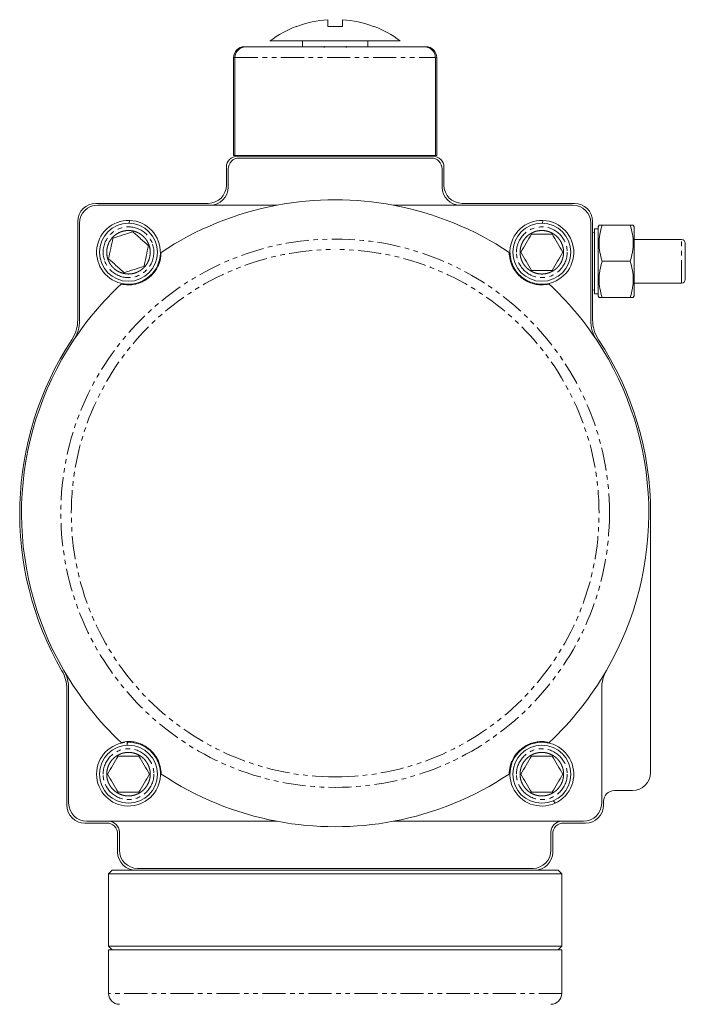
# Model space of a CAD drawing. Header units: millimetres. Extents: x -146 to 986, y -773 to 579.
# Tile 28 of 31: x -51 to 132, y 307 to 579. Entities that reach past the tile are written whole.
import ezdxf

# ---------------------------------------------------------------- set-up
doc = ezdxf.new("R2010")
doc.units = ezdxf.units.MM
doc.linetypes.add('PHANTOM', pattern=[12.7, 6.35, -1.27, 1.27, -1.27, 1.27, -1.27])

msp = doc.modelspace()

# ---------------------------------------------------------------- linework, layer by layer
at = {"color": 7, "linetype": 'Continuous', "lineweight": 15}
for p, q in [((46.42, 577.08), (46.24, 577.08)), ((26.66, 573.08), (26.66, 571.68)), ((32.66, 571.68), (32.66, 571.28)), ((38.66, 571.28), (38.66, 571.68)), ((44.66, 571.68), (44.66, 573.08)), ((60.66, 571.48), (60.13, 571.48)), ((7.66, 568.48), (7.66, 541.48)), ((63.66, 541.48), (63.66, 568.48)), ((7.66, 541.48), (7.94, 541.48)), ((7.94, 541.48), (63.37, 541.48)), ((62.66, 541.28), (8.66, 541.28)), ((62.16, 540.78), (9.16, 540.78)), ((10.66, 541.48), (10.66, 541.28)), ((60.66, 541.28), (60.66, 541.48)), ((63.37, 541.48), (63.66, 541.48)), ((5.66, 538.28), (5.66, 533.28)), ((65.66, 533.28), (65.66, 538.28)), ((6.16, 537.78), (6.16, 532.78)), ((65.16, 532.78), (65.16, 537.78)), ((0.66, 528.28), (-30.34, 528.28)), ((19.62, 527.78), (-29.84, 527.78)), ((101.16, 527.78), (51.7, 527.78)), ((101.66, 528.28), (70.66, 528.28)), ((-35.34, 523.28), (-35.34, 496.15)), ((-34.84, 522.78), (-34.84, 496)), ((-21.18, 522.78), (-21.04, 523.58)), ((-21.03, 523.58), (-21.17, 522.78)), ((92.82, 522.78), (92.96, 523.58)), ((92.97, 523.58), (92.83, 522.78)), ((106.16, 496), (106.16, 522.78)), ((106.66, 496.15), (106.66, 523.28)), ((108.45, 522.28), (108.16, 521.78)), ((108.16, 521.78), (108.16, 502.78)), ((109.34, 522.28), (116.98, 522.28)), ((118.16, 521.78), (117.87, 522.28)), ((118.16, 521.78), (118.16, 512.28)), ((108.16, 521.28), (107.16, 521.28)), ((107.16, 521.28), (107.16, 512.28)), ((131.22, 518.28), (118.16, 518.28)), ((107.16, 512.28), (107.16, 503.28)), ((109.34, 512.28), (116.98, 512.28)), ((118.16, 512.28), (118.16, 502.78)), ((118.16, 506.28), (131.22, 506.28)), ((107.16, 503.28), (108.16, 503.28)), ((108.16, 502.78), (108.45, 502.28)), ((117.87, 502.28), (118.16, 502.78)), ((109.34, 502.28), (116.98, 502.28)), ((122.66, 371.28), (122.66, 442.78)), ((-38.34, 394.28), (-38.34, 362.28)), ((-37.84, 394.41), (-37.84, 362.78)), ((109.16, 362.78), (109.16, 394.41)), ((-21.74, 378.77), (-21.66, 379.58)), ((-21.65, 379.58), (-21.73, 378.77)), ((112.66, 366.28), (117.66, 366.28)), ((95.87, 363.46), (96.3, 362.77)), ((96.31, 362.78), (95.88, 363.46)), ((109.66, 363.28), (109.66, 362.28)), ((-33.34, 357.28), (-27.34, 357.28)), ((-32.84, 357.78), (19.62, 357.78)), ((51.7, 357.78), (104.16, 357.78)), ((98.66, 357.28), (104.66, 357.28)), ((-24.34, 354.28), (-24.34, 349.28)), ((-23.84, 354.78), (-23.84, 349.78)), ((95.16, 349.78), (95.16, 354.78)), ((95.66, 349.28), (95.66, 354.28)), ((-25.84, 344.28), (-26.84, 343.28)), ((-26.84, 343.28), (-26.84, 323.28)), ((98.16, 343.28), (-26.84, 343.28)), ((-25.84, 344.28), (-19.34, 344.28)), ((-19.34, 344.28), (90.66, 344.28)), ((-18.84, 344.78), (90.16, 344.78)), ((90.66, 344.28), (97.16, 344.28)), ((98.16, 343.28), (97.16, 344.28)), ((98.16, 323.28), (98.16, 343.28)), ((-26.84, 323.28), (-25.84, 322.28)), ((-26.84, 323.28), (98.16, 323.28)), ((-26.84, 322.28), (-26.84, 310.28)), ((98.16, 322.28), (-26.84, 322.28)), ((97.16, 322.28), (98.16, 323.28)), ((98.16, 310.28), (98.16, 322.28))]:
    msp.add_line(p, q, dxfattribs=at)
at = {"color": 8, "linetype": 'PHANTOM', "lineweight": 0}
for p, q in [((8.02, 568.48), (7.66, 568.48)), ((8.02, 568.48), (63.3, 568.48)), ((63.66, 568.48), (63.3, 568.48)), ((131.22, 506.28), (131.22, 518.28)), ((98.16, 310.28), (-26.84, 310.28))]:
    msp.add_line(p, q, dxfattribs=at)
at = {"color": 7, "linetype": 'Continuous', "lineweight": 15, "flags": 128}
for points in [[(107.16, 520.05), (106.99, 520.13), (106.66, 520.22)], [(106.66, 504.34), (106.99, 504.43), (107.16, 504.52)]]:
    msp.add_lwpolyline(points, dxfattribs=at)
at = {"color": 7, "linetype": 'Continuous', "lineweight": 15}
for centre in [(-21.34, 514.78), (92.66, 514.78), (-21.34, 370.78), (92.66, 370.78)]:
    msp.add_circle(centre, 8, dxfattribs=at)
at = {"color": 8, "linetype": 'PHANTOM', "lineweight": 0}
msp.add_circle((35.66, 442.78), 75.65, dxfattribs=at)
at = {"color": 7, "linetype": 'Continuous', "lineweight": 15}
for centre, radius, start, end in [((35.66, 549.08), 29.93, 93.8311, 110.7048), ((35.66, 549.08), 29.93, 69.2952, 86.1689), ((35.66, 549.08), 30, 111.0347, 126.7829), ((35.66, 549.08), 30, 53.2149, 68.969), ((10.66, 568.48), 3, 90, 180), ((60.66, 568.48), 3, 0, 90), ((8.66, 538.28), 3, 90, 180), ((9.16, 537.78), 3, 90, 180), ((62.16, 537.78), 3, 0, 90), ((62.66, 538.28), 3, 0, 90), ((0.66, 533.28), 5, 270, 0), ((1.16, 532.78), 5, 270, 0), ((70.16, 532.78), 5, 180, 270), ((70.66, 533.28), 5, 180, 270), ((-30.34, 523.28), 5, 90, 180), ((-29.84, 522.78), 5, 90, 180), ((35.66, 442.78), 86.5, 100.6857, 123.7048), ((35.66, 442.78), 86.5, 79.3143, 100.6857), ((35.66, 442.78), 86.5, 56.2952, 79.3143), ((101.16, 522.78), 5, 0, 90), ((101.66, 523.28), 5, 0, 90), ((-21.34, 514.78), 8.8, 88.0542, 87.9885), ((92.66, 514.78), 8.8, 88.0542, 87.9885), ((131.22, 517.28), 1, 0, 90), ((35.66, 442.78), 86.5, 133.0302, 146.5323), ((35.66, 442.78), 86.5, 33.4677, 46.9698), ((131.22, 507.28), 1, 270, 0), ((-45.34, 496.15), 10, 326.6212, 0), ((-44.84, 496), 10, 326.5323, 0), ((116.16, 496), 10, 180, 213.4677), ((116.66, 496.15), 10, 180, 213.3788), ((35.66, 442.78), 87, 146.6212, 210.0053), ((35.66, 442.78), 86.5, 146.5323, 210.0848), ((35.66, 442.78), 86.5, 329.9152, 33.4677), ((35.66, 442.78), 87, 0, 33.3788), ((35.66, 442.78), 86.5, 210.0848, 226.9698), ((-47.84, 394.41), 10, 0, 30.0846), ((35.66, 442.78), 86.5, 313.0302, 329.9152), ((119.16, 394.41), 10, 149.9154, 180), ((-48.34, 394.28), 10, 0, 30.0053), ((-21.34, 370.78), 8.8, 96.9286, 91.9818), ((92.66, 370.78), 8.8, 294.5342, 294.4685), ((35.66, 442.78), 86.5, 236.2952, 259.3143), ((35.66, 442.78), 86.5, 280.6857, 303.7048), ((117.66, 371.28), 5, 270, 0), ((112.66, 363.28), 3, 90, 180), ((-33.34, 362.28), 5, 180, 270), ((-32.84, 362.78), 5, 180, 270), ((104.16, 362.78), 5, 270, 0), ((104.66, 362.28), 5, 270, 0), ((-27.34, 354.28), 3, 0, 90), ((-26.84, 354.78), 3, 0, 90), ((35.66, 442.78), 86.5, 259.3143, 280.6857), ((98.16, 354.78), 3, 90, 180), ((98.66, 354.28), 3, 90, 180), ((-19.34, 349.28), 5, 180, 270), ((-18.84, 349.78), 5, 180, 270), ((90.16, 349.78), 5, 270, 0), ((90.66, 349.28), 5, 270, 0), ((-23.84, 310.28), 3, 180, 270), ((95.16, 310.28), 3, 270, 0)]:
    msp.add_arc(centre, radius, start, end, dxfattribs=at)
for major_axis, start_param, end_param in [((-4.86, 1604.12), 1.235364, 1.253135), ((-4.86, 1604.12), 1.235364, 1.253135), ((4.86, 1604.12), 5.03005, 5.047821)]:
    msp.add_ellipse((35.66, 40.52), major_axis=major_axis, ratio=0.01719, start_param=start_param, end_param=end_param, dxfattribs=at)
for points, knots in [([(33.66, 577.08), (33.66, 577.55), (33.66, 578.49), (33.66, 578.79), (33.66, 578.95)], [0, 0, 0, 0, 0.49456, 1, 1, 1, 1]), ([(37.66, 578.95), (37.66, 578.8), (37.66, 578.49), (37.66, 577.56), (37.66, 577.08)], [0, 0, 0, 0, 0.494561, 1, 1, 1, 1]), ([(25.07, 577.08), (24.95, 577.08), (24.83, 577.08), (24.89, 577.08), (24.89, 577.08)], [0, 0, 0, 0, 0.982054, 1, 1, 1, 1]), ([(11.18, 571.48), (10.81, 571.45), (10.05, 571.37), (9.06, 570.79), (8.35, 569.96), (8.05, 569.13), (8.03, 568.63), (8.02, 568.48)], [0, 0, 0, 0, 0.234844, 0.470019, 0.6954, 0.906567, 1, 1, 1, 1]), ([(11.18, 571.48), (11.22, 571.48), (11.29, 571.48), (11.41, 571.48), (11.53, 571.48), (11.67, 571.48), (11.82, 571.48), (11.98, 571.48), (12.15, 571.48), (12.51, 571.48), (13.14, 571.48), (14.15, 571.48), (15.34, 571.48), (17.15, 571.48), (19.8, 571.48), (23.47, 571.48), (27.45, 571.48), (31.55, 571.48), (35.66, 571.48), (39.77, 571.48), (43.87, 571.48), (47.85, 571.48), (51.51, 571.48), (54.16, 571.48), (55.98, 571.48), (57.16, 571.48), (58.18, 571.48), (58.87, 571.48), (59.34, 571.48), (59.65, 571.48), (59.91, 571.48), (60.06, 571.48), (60.13, 571.48)], [0, 0, 0, 0, 0.007429, 0.014849, 0.022262, 0.029672, 0.037082, 0.044495, 0.051914, 0.059341, 0.090334, 0.121335, 0.153285, 0.185244, 0.250091, 0.314939, 0.378786, 0.440724, 0.500002, 0.559279, 0.621217, 0.685064, 0.749912, 0.814759, 0.84671, 0.878668, 0.909661, 0.940662, 0.955504, 0.970325, 0.985149, 1, 1, 1, 1]), ([(53.6, 573.08), (53.6, 573.08), (53.6, 573.08), (53, 573.08), (51.92, 573.08), (50.35, 573.08), (48.38, 573.08), (46.04, 573.08), (43.4, 573.08), (40.55, 573.08), (37.93, 573.08), (35.28, 573.08), (32.62, 573.08), (29.67, 573.08), (26.89, 573.08), (24.36, 573.08), (22.15, 573.08), (20.32, 573.08), (18.93, 573.08), (18.03, 573.08), (17.63, 573.08), (17.7, 573.08), (17.71, 573.08)], [0, 0, 0, 0, 0.036884, 0.090577, 0.14427, 0.197962, 0.251655, 0.305348, 0.35904, 0.412733, 0.466426, 0.49996, 0.553652, 0.607345, 0.661038, 0.71473, 0.768423, 0.822115, 0.875808, 0.929501, 0.983193, 1, 1, 1, 1]), ([(60.13, 571.48), (60.51, 571.45), (61.26, 571.37), (62.25, 570.79), (62.96, 569.96), (63.26, 569.13), (63.29, 568.63), (63.3, 568.48)], [0, 0, 0, 0, 0.234844, 0.470019, 0.6954, 0.906567, 1, 1, 1, 1]), ([(60.13, 571.48), (60.51, 571.45), (61.26, 571.37), (62.25, 570.79), (62.96, 569.96), (63.26, 569.13), (63.29, 568.63), (63.3, 568.48)], [0, 0, 0, 0, 0.234844, 0.470019, 0.6954, 0.906567, 1, 1, 1, 1]), ([(109.34, 512.28), (109.07, 513.1), (108.84, 513.92), (108.53, 515.58), (108.45, 516.42), (108.45, 517.7), (108.47, 518.13), (108.55, 518.97), (108.61, 519.39), (108.84, 520.64), (109.07, 521.47), (109.34, 522.28)], [0, 0, 0, 0, 0.25, 0.25, 0.5, 0.5, 0.625, 0.625, 0.75, 0.75, 1, 1, 1, 1]), ([(109.34, 522.28), (109.09, 522.28), (108.59, 522.28), (108.49, 522.28), (108.45, 522.28)], [0, 0, 0, 0, 0.495458, 1, 1, 1, 1]), ([(116.98, 522.28), (117.25, 521.47), (117.47, 520.64), (117.78, 518.98), (117.87, 518.14), (117.87, 516.87), (117.85, 516.44), (117.77, 515.6), (117.71, 515.18), (117.47, 513.92), (117.25, 513.1), (116.98, 512.28)], [0, 0, 0, 0, 0.25, 0.25, 0.5, 0.5, 0.625, 0.625, 0.75, 0.75, 1, 1, 1, 1]), ([(117.87, 522.28), (117.82, 522.28), (117.73, 522.28), (117.23, 522.28), (116.98, 522.28)], [0, 0, 0, 0, 0.4945105, 1, 1, 1, 1]), ([(-15.77, 517.03), (-15.52, 516.28), (-15.43, 515.9), (-15.36, 515.32), (-15.35, 515.12), (-15.34, 514.73), (-15.34, 514.53), (-15.39, 513.94), (-15.46, 513.56), (-15.67, 512.8), (-15.81, 512.43), (-16.16, 511.73), (-16.37, 511.4), (-16.74, 510.93), (-16.87, 510.78), (-17.14, 510.5), (-17.42, 510.23), (-17.73, 509.99), (-18.05, 509.76), (-18.22, 509.66), (-18.73, 509.37), (-19.09, 509.21), (-19.84, 508.96), (-20.22, 508.87), (-21, 508.78), (-21.39, 508.77), (-21.98, 508.81), (-22.18, 508.84), (-22.57, 508.91), (-22.76, 508.95), (-23.32, 509.11), (-23.69, 509.25), (-24.4, 509.6), (-24.73, 509.81), (-25.19, 510.17), (-25.34, 510.3), (-25.62, 510.57), (-25.76, 510.72), (-26.15, 511.17), (-26.37, 511.48), (-26.76, 512.17), (-26.92, 512.53), (-27.17, 513.28), (-27.25, 513.67), (-27.32, 514.25), (-27.34, 514.44), (-27.35, 514.84), (-27.34, 515.04), (-27.3, 515.62), (-27.23, 516.01), (-27.02, 516.77), (-26.88, 517.14), (-26.52, 517.84), (-26.31, 518.17), (-25.95, 518.63), (-25.82, 518.78), (-25.55, 519.07), (-25.26, 519.34), (-24.96, 519.58), (-24.63, 519.8), (-24.47, 519.91), (-23.95, 520.2), (-23.59, 520.36), (-22.85, 520.6), (-22.46, 520.69), (-21.68, 520.79), (-21.29, 520.8), (-20.7, 520.75), (-20.51, 520.73), (-20.12, 520.66), (-19.93, 520.62), (-19.36, 520.46), (-19, 520.32), (-18.29, 519.96), (-17.96, 519.75), (-17.5, 519.39), (-17.35, 519.26), (-17.06, 518.99), (-16.93, 518.85), (-16.54, 518.4), (-16.32, 518.08), (-15.93, 517.4), (-15.77, 517.03), (-15.52, 516.28)], [-0.03125, -0.03125, 0, 0, 0.03125, 0.03125, 0.046875, 0.046875, 0.0625, 0.0625, 0.09375, 0.09375, 0.125, 0.125, 0.15625, 0.15625, 0.171875, 0.171875, 0.1875, 0.203125, 0.203125, 0.21875, 0.21875, 0.25, 0.25, 0.28125, 0.28125, 0.3125, 0.3125, 0.328125, 0.328125, 0.34375, 0.34375, 0.375, 0.375, 0.40625, 0.40625, 0.421875, 0.421875, 0.4375, 0.4375, 0.46875, 0.46875, 0.5, 0.5, 0.53125, 0.53125, 0.546875, 0.546875, 0.5625, 0.5625, 0.59375, 0.59375, 0.625, 0.625, 0.65625, 0.65625, 0.671875, 0.671875, 0.6875, 0.703125, 0.703125, 0.71875, 0.71875, 0.75, 0.75, 0.78125, 0.78125, 0.8125, 0.8125, 0.828125, 0.828125, 0.84375, 0.84375, 0.875, 0.875, 0.90625, 0.90625, 0.921875, 0.921875, 0.9375, 0.9375, 0.96875, 0.96875, 1, 1, 1.03125, 1.03125]), ([(-20.16, 520.43), (-21.07, 520.14), (-22.89, 519.54), (-24.72, 518.93), (-25.65, 518.63)], [0, 0, 0, 0, 0.493347, 1, 1, 1, 1]), ([(-15.86, 516.59), (-16.57, 517.22), (-18, 518.5), (-19.44, 519.78), (-20.16, 520.43)], [0, 0, 0, 0, 0.493342, 1, 1, 1, 1]), ([(98.66, 515.18), (98.66, 514.39), (98.62, 514), (98.5, 513.42), (98.46, 513.23), (98.34, 512.85), (98.28, 512.67), (98.05, 512.12), (97.87, 511.78), (97.43, 511.13), (97.18, 510.82), (96.62, 510.26), (96.32, 510.02), (95.83, 509.69), (95.66, 509.58), (95.31, 509.4), (94.96, 509.23), (94.59, 509.1), (94.22, 508.99), (94.02, 508.94), (93.44, 508.82), (93.05, 508.78), (92.27, 508.78), (91.87, 508.82), (91.1, 508.97), (90.73, 509.09), (90.18, 509.31), (90, 509.4), (89.66, 509.58), (89.49, 509.68), (89, 510.01), (88.7, 510.26), (88.14, 510.82), (87.89, 511.12), (87.56, 511.61), (87.46, 511.78), (87.28, 512.12), (87.19, 512.3), (86.96, 512.85), (86.85, 513.22), (86.7, 513.99), (86.66, 514.39), (86.66, 515.18), (86.7, 515.57), (86.81, 516.14), (86.86, 516.33), (86.97, 516.71), (87.04, 516.9), (87.27, 517.44), (87.45, 517.79), (87.88, 518.44), (88.14, 518.75), (88.69, 519.3), (88.99, 519.55), (89.49, 519.88), (89.66, 519.98), (90, 520.17), (90.36, 520.33), (90.72, 520.47), (91.1, 520.58), (91.29, 520.63), (91.87, 520.74), (92.26, 520.78), (93.04, 520.78), (93.44, 520.74), (94.21, 520.59), (94.59, 520.48), (95.13, 520.25), (95.31, 520.17), (95.66, 519.98), (95.83, 519.88), (96.31, 519.56), (96.62, 519.31), (97.18, 518.75), (97.43, 518.45), (97.75, 517.96), (97.85, 517.79), (98.04, 517.44), (98.12, 517.26), (98.35, 516.72), (98.46, 516.34), (98.62, 515.58), (98.66, 515.18), (98.66, 514.39)], [-0.03125, -0.03125, 0, 0, 0.03125, 0.03125, 0.046875, 0.046875, 0.0625, 0.0625, 0.09375, 0.09375, 0.125, 0.125, 0.15625, 0.15625, 0.171875, 0.171875, 0.1875, 0.203125, 0.203125, 0.21875, 0.21875, 0.25, 0.25, 0.28125, 0.28125, 0.3125, 0.3125, 0.328125, 0.328125, 0.34375, 0.34375, 0.375, 0.375, 0.40625, 0.40625, 0.421875, 0.421875, 0.4375, 0.4375, 0.46875, 0.46875, 0.5, 0.5, 0.53125, 0.53125, 0.546875, 0.546875, 0.5625, 0.5625, 0.59375, 0.59375, 0.625, 0.625, 0.65625, 0.65625, 0.671875, 0.671875, 0.6875, 0.703125, 0.703125, 0.71875, 0.71875, 0.75, 0.75, 0.78125, 0.78125, 0.8125, 0.8125, 0.828125, 0.828125, 0.84375, 0.84375, 0.875, 0.875, 0.90625, 0.90625, 0.921875, 0.921875, 0.9375, 0.9375, 0.96875, 0.96875, 1, 1, 1.03125, 1.03125]), ([(-17.04, 510.94), (-16.84, 511.86), (-16.45, 513.75), (-16.06, 515.63), (-15.86, 516.59)], [0, 0, 0, 0, 0.493342, 1, 1, 1, 1]), ([(132.22, 507.28), (132.22, 507.28), (132.22, 507.29), (132.22, 507.57), (132.22, 508.49), (132.22, 509.41), (132.22, 510.21), (132.22, 511.19), (132.22, 512.12), (132.22, 512.86), (132.22, 513.39), (132.22, 513.91), (132.22, 514.52), (132.22, 515.35), (132.22, 516.18), (132.22, 516.68), (132.22, 516.94), (132.22, 517.08), (132.22, 517.19), (132.22, 517.25), (132.22, 517.28), (132.22, 517.28), (132.22, 517.28)], [0, 0, 0, 0, 0.0051, 0.129165, 0.25323, 0.305127, 0.357025, 0.429439, 0.501852, 0.53599, 0.570131, 0.604244, 0.639932, 0.69535, 0.788318, 0.854535, 0.876724, 0.907589, 0.938456, 0.958972, 0.979487, 1, 1, 1, 1]), ([(-12.34, 514.74), (-12.39, 514.04), (-12.46, 512.98), (-12.98, 511.31), (-13.62, 510.09), (-14.4, 509.02), (-15.07, 508.3), (-15.8, 507.68), (-16.52, 507.17), (-17.48, 506.62), (-18.74, 506.13), (-20.09, 505.83), (-21.73, 505.73), (-22.72, 505.9), (-23.37, 506.01)], [0, 0, 0, 0, 0.196859, 0.296742, 0.395881, 0.436266, 0.477082, 0.502015, 0.526968, 0.561239, 0.622682, 0.718685, 0.815147, 1, 1, 1, 1]), ([(94.68, 506.01), (93.99, 505.9), (92.94, 505.72), (91.19, 505.85), (89.87, 506.19), (88.64, 506.71), (87.79, 507.19), (87.01, 507.76), (86.35, 508.34), (85.6, 509.15), (84.83, 510.27), (84.23, 511.51), (83.76, 513.09), (83.7, 514.09), (83.66, 514.74)], [0, 0, 0, 0, 0.196859, 0.296742, 0.395881, 0.436266, 0.477082, 0.502015, 0.526968, 0.56124, 0.622683, 0.718686, 0.815147, 1, 1, 1, 1]), ([(-26.83, 512.98), (-26.12, 512.35), (-24.68, 511.06), (-23.25, 509.78), (-22.52, 509.13)], [0, 0, 0, 0, 0.493349, 1, 1, 1, 1]), ([(-22.52, 509.13), (-21.62, 509.43), (-19.79, 510.03), (-17.96, 510.63), (-17.04, 510.94)], [0, 0, 0, 0, 0.493346, 1, 1, 1, 1]), ([(109.34, 502.28), (109.07, 503.1), (108.84, 503.92), (108.53, 505.58), (108.45, 506.42), (108.45, 507.7), (108.47, 508.13), (108.55, 508.97), (108.61, 509.39), (108.84, 510.64), (109.07, 511.47), (109.34, 512.28)], [0, 0, 0, 0, 0.25, 0.25, 0.5, 0.5, 0.625, 0.625, 0.75, 0.75, 1, 1, 1, 1]), ([(116.98, 512.28), (117.25, 511.47), (117.47, 510.64), (117.78, 508.98), (117.87, 508.14), (117.87, 506.87), (117.85, 506.44), (117.77, 505.6), (117.71, 505.18), (117.47, 503.92), (117.25, 503.1), (116.98, 502.28)], [0, 0, 0, 0, 0.25, 0.25, 0.5, 0.5, 0.625, 0.625, 0.75, 0.75, 1, 1, 1, 1]), ([(108.45, 502.28), (108.45, 502.28), (108.53, 502.28), (108.84, 502.28), (109.07, 502.28), (109.34, 502.28)], [0, 0, 0, 0, 0.5, 0.5, 1, 1, 1, 1]), ([(116.98, 502.28), (117.25, 502.28), (117.47, 502.28), (117.78, 502.28), (117.87, 502.28), (117.87, 502.28)], [0, 0, 0, 0, 0.5, 0.5, 1, 1, 1, 1]), ([(-23.37, 379.55), (-22.67, 379.67), (-21.63, 379.84), (-19.88, 379.72), (-18.55, 379.38), (-17.33, 378.86), (-16.47, 378.37), (-15.7, 377.81), (-15.04, 377.23), (-14.29, 376.41), (-13.51, 375.3), (-12.91, 374.06), (-12.45, 372.48), (-12.38, 371.48), (-12.34, 370.82)], [0, 0, 0, 0, 0.196859, 0.296741, 0.395881, 0.436266, 0.477082, 0.502015, 0.526968, 0.56124, 0.622683, 0.718686, 0.815147, 1, 1, 1, 1]), ([(83.66, 370.82), (83.7, 371.52), (83.77, 372.58), (84.3, 374.26), (84.93, 375.47), (85.72, 376.54), (86.39, 377.27), (87.12, 377.89), (87.83, 378.4), (88.8, 378.94), (90.06, 379.44), (91.4, 379.74), (93.05, 379.83), (94.03, 379.66), (94.68, 379.55)], [0, 0, 0, 0, 0.196859, 0.296742, 0.395881, 0.436267, 0.477082, 0.502015, 0.526968, 0.561239, 0.622682, 0.718685, 0.815147, 1, 1, 1, 1]), ([(-15.34, 371.18), (-15.34, 370.39), (-15.38, 370), (-15.5, 369.42), (-15.54, 369.23), (-15.66, 368.85), (-15.72, 368.67), (-15.95, 368.12), (-16.13, 367.78), (-16.57, 367.13), (-16.82, 366.82), (-17.38, 366.26), (-17.68, 366.02), (-18.17, 365.69), (-18.34, 365.58), (-18.69, 365.4), (-19.04, 365.23), (-19.41, 365.1), (-19.78, 364.99), (-19.98, 364.94), (-20.56, 364.82), (-20.95, 364.78), (-21.73, 364.78), (-22.13, 364.82), (-22.9, 364.97), (-23.27, 365.09), (-23.82, 365.31), (-24, 365.4), (-24.34, 365.58), (-24.51, 365.68), (-25, 366.01), (-25.3, 366.26), (-25.86, 366.82), (-26.11, 367.12), (-26.44, 367.61), (-26.54, 367.78), (-26.72, 368.12), (-26.81, 368.3), (-27.04, 368.85), (-27.15, 369.22), (-27.3, 369.99), (-27.34, 370.39), (-27.34, 371.18), (-27.3, 371.57), (-27.19, 372.14), (-27.14, 372.33), (-27.03, 372.71), (-26.96, 372.9), (-26.73, 373.44), (-26.55, 373.79), (-26.12, 374.44), (-25.86, 374.75), (-25.31, 375.3), (-25.01, 375.55), (-24.51, 375.88), (-24.34, 375.98), (-24, 376.17), (-23.64, 376.33), (-23.28, 376.47), (-22.9, 376.58), (-22.71, 376.63), (-22.13, 376.74), (-21.74, 376.78), (-20.96, 376.78), (-20.56, 376.74), (-19.79, 376.59), (-19.41, 376.48), (-18.87, 376.25), (-18.69, 376.17), (-18.34, 375.98), (-18.17, 375.88), (-17.69, 375.56), (-17.38, 375.31), (-16.82, 374.75), (-16.57, 374.45), (-16.25, 373.96), (-16.15, 373.79), (-15.96, 373.44), (-15.88, 373.26), (-15.65, 372.72), (-15.54, 372.34), (-15.38, 371.58), (-15.34, 371.18), (-15.34, 370.39)], [-0.03125, -0.03125, 0, 0, 0.03125, 0.03125, 0.046875, 0.046875, 0.0625, 0.0625, 0.09375, 0.09375, 0.125, 0.125, 0.15625, 0.15625, 0.171875, 0.171875, 0.1875, 0.203125, 0.203125, 0.21875, 0.21875, 0.25, 0.25, 0.28125, 0.28125, 0.3125, 0.3125, 0.328125, 0.328125, 0.34375, 0.34375, 0.375, 0.375, 0.40625, 0.40625, 0.421875, 0.421875, 0.4375, 0.4375, 0.46875, 0.46875, 0.5, 0.5, 0.53125, 0.53125, 0.546875, 0.546875, 0.5625, 0.5625, 0.59375, 0.59375, 0.625, 0.625, 0.65625, 0.65625, 0.671875, 0.671875, 0.6875, 0.703125, 0.703125, 0.71875, 0.71875, 0.75, 0.75, 0.78125, 0.78125, 0.8125, 0.8125, 0.828125, 0.828125, 0.84375, 0.84375, 0.875, 0.875, 0.90625, 0.90625, 0.921875, 0.921875, 0.9375, 0.9375, 0.96875, 0.96875, 1, 1, 1.03125, 1.03125]), ([(98.66, 371.18), (98.66, 370.39), (98.62, 370), (98.5, 369.42), (98.46, 369.23), (98.34, 368.85), (98.28, 368.67), (98.05, 368.12), (97.87, 367.78), (97.43, 367.13), (97.18, 366.82), (96.62, 366.26), (96.32, 366.02), (95.83, 365.69), (95.66, 365.58), (95.31, 365.4), (94.96, 365.23), (94.59, 365.1), (94.22, 364.99), (94.02, 364.94), (93.44, 364.82), (93.05, 364.78), (92.27, 364.78), (91.87, 364.82), (91.1, 364.97), (90.73, 365.09), (90.18, 365.31), (90, 365.4), (89.66, 365.58), (89.49, 365.68), (89, 366.01), (88.7, 366.26), (88.14, 366.82), (87.89, 367.12), (87.56, 367.61), (87.46, 367.78), (87.28, 368.12), (87.19, 368.3), (86.96, 368.85), (86.85, 369.22), (86.7, 369.99), (86.66, 370.39), (86.66, 371.18), (86.7, 371.57), (86.81, 372.14), (86.86, 372.33), (86.97, 372.71), (87.04, 372.9), (87.27, 373.44), (87.45, 373.79), (87.88, 374.44), (88.14, 374.75), (88.69, 375.3), (88.99, 375.55), (89.49, 375.88), (89.66, 375.98), (90, 376.17), (90.36, 376.33), (90.72, 376.47), (91.1, 376.58), (91.29, 376.63), (91.87, 376.74), (92.26, 376.78), (93.04, 376.78), (93.44, 376.74), (94.21, 376.59), (94.59, 376.48), (95.13, 376.25), (95.31, 376.17), (95.66, 375.98), (95.83, 375.88), (96.31, 375.56), (96.62, 375.31), (97.18, 374.75), (97.43, 374.45), (97.75, 373.96), (97.85, 373.79), (98.04, 373.44), (98.12, 373.26), (98.35, 372.72), (98.46, 372.34), (98.62, 371.58), (98.66, 371.18), (98.66, 370.39)], [-0.03125, -0.03125, 0, 0, 0.03125, 0.03125, 0.046875, 0.046875, 0.0625, 0.0625, 0.09375, 0.09375, 0.125, 0.125, 0.15625, 0.15625, 0.171875, 0.171875, 0.1875, 0.203125, 0.203125, 0.21875, 0.21875, 0.25, 0.25, 0.28125, 0.28125, 0.3125, 0.3125, 0.328125, 0.328125, 0.34375, 0.34375, 0.375, 0.375, 0.40625, 0.40625, 0.421875, 0.421875, 0.4375, 0.4375, 0.46875, 0.46875, 0.5, 0.5, 0.53125, 0.53125, 0.546875, 0.546875, 0.5625, 0.5625, 0.59375, 0.59375, 0.625, 0.625, 0.65625, 0.65625, 0.671875, 0.671875, 0.6875, 0.703125, 0.703125, 0.71875, 0.71875, 0.75, 0.75, 0.78125, 0.78125, 0.8125, 0.8125, 0.828125, 0.828125, 0.84375, 0.84375, 0.875, 0.875, 0.90625, 0.90625, 0.921875, 0.921875, 0.9375, 0.9375, 0.96875, 0.96875, 1, 1, 1.03125, 1.03125])]:
    msp.add_open_spline(points, degree=3, knots=knots, dxfattribs=at)
for points in [[(37.66, 577.08), (36.99, 577.08), (35.66, 577.08), (34.32, 577.08), (33.66, 577.08)], [(89.77, 519.78), (89.29, 518.95), (88.33, 517.28), (87.36, 515.62), (86.88, 514.78)], [(95.54, 519.78), (94.58, 519.78), (92.66, 519.78), (90.73, 519.78), (89.77, 519.78)], [(98.43, 514.78), (97.95, 515.62), (96.99, 517.28), (96.03, 518.95), (95.54, 519.78)], [(-25.65, 518.63), (-25.84, 517.69), (-26.24, 515.8), (-26.63, 513.92), (-26.83, 512.98)], [(86.88, 514.78), (87.36, 513.95), (88.33, 512.28), (89.29, 510.62), (89.77, 509.78)], [(95.54, 509.78), (96.03, 510.62), (96.99, 512.28), (97.95, 513.95), (98.43, 514.78)], [(89.77, 509.78), (90.73, 509.78), (92.66, 509.78), (94.58, 509.78), (95.54, 509.78)], [(-24.23, 375.78), (-24.71, 374.95), (-25.67, 373.28), (-26.64, 371.62), (-27.12, 370.78)], [(-18.46, 375.78), (-19.42, 375.78), (-21.34, 375.78), (-23.27, 375.78), (-24.23, 375.78)], [(-15.57, 370.78), (-16.05, 371.62), (-17.01, 373.28), (-17.97, 374.95), (-18.46, 375.78)], [(89.77, 375.78), (89.29, 374.95), (88.33, 373.28), (87.36, 371.62), (86.88, 370.78)], [(95.54, 375.78), (94.58, 375.78), (92.66, 375.78), (90.73, 375.78), (89.77, 375.78)], [(98.43, 370.78), (97.95, 371.62), (96.99, 373.28), (96.03, 374.95), (95.54, 375.78)], [(-27.12, 370.78), (-26.64, 369.95), (-25.67, 368.28), (-24.71, 366.62), (-24.23, 365.78)], [(-18.46, 365.78), (-17.97, 366.62), (-17.01, 368.28), (-16.05, 369.95), (-15.57, 370.78)], [(86.88, 370.78), (87.36, 369.95), (88.33, 368.28), (89.29, 366.62), (89.77, 365.78)], [(95.54, 365.78), (96.03, 366.62), (96.99, 368.28), (97.95, 369.95), (98.43, 370.78)], [(-24.23, 365.78), (-23.27, 365.78), (-21.34, 365.78), (-19.42, 365.78), (-18.46, 365.78)], [(89.77, 365.78), (90.73, 365.78), (92.66, 365.78), (94.58, 365.78), (95.54, 365.78)]]:
    msp.add_open_spline(points, degree=3, dxfattribs=at)
at = {"color": 8, "linetype": 'PHANTOM', "lineweight": 0}
for points in [[(-27.99, 512.6), (-28.57, 514.36), (-28.43, 516.28), (-26.75, 519.59), (-25.29, 520.85), (-21.77, 522.01), (-19.85, 521.87), (-16.53, 520.2), (-15.27, 518.73), (-14.69, 516.97)], [(85.66, 514.78), (85.66, 516.64), (86.39, 518.42), (89.02, 521.05), (90.8, 521.78), (94.51, 521.78), (96.29, 521.05), (98.92, 518.42), (99.66, 516.64), (99.66, 514.78)], [(-14.69, 516.97), (-14.11, 515.21), (-14.26, 513.29), (-15.93, 509.97), (-17.39, 508.71), (-20.92, 507.55), (-22.84, 507.7), (-26.15, 509.37), (-27.41, 510.83), (-27.99, 512.6)], [(35.66, 370.01), (16.36, 370.01), (-2.15, 377.68), (-29.45, 404.97), (-37.11, 423.48), (-37.11, 462.08), (-29.45, 480.59), (-2.15, 507.89), (16.36, 515.55), (35.66, 515.55)], [(35.66, 370.01), (54.96, 370.01), (73.47, 377.68), (100.76, 404.97), (108.43, 423.48), (108.43, 462.08), (100.76, 480.59), (73.47, 507.89), (54.96, 515.55), (35.66, 515.55)], [(99.66, 514.78), (99.66, 512.93), (98.92, 511.15), (96.29, 508.52), (94.51, 507.78), (90.8, 507.78), (89.02, 508.52), (86.39, 511.15), (85.66, 512.93), (85.66, 514.78)], [(-28.34, 370.78), (-28.34, 372.64), (-27.61, 374.42), (-24.98, 377.05), (-23.2, 377.78), (-19.49, 377.78), (-17.71, 377.05), (-15.08, 374.42), (-14.34, 372.64), (-14.34, 370.78)], [(85.66, 370.78), (85.66, 372.64), (86.39, 374.42), (89.02, 377.05), (90.8, 377.78), (94.51, 377.78), (96.29, 377.05), (98.92, 374.42), (99.66, 372.64), (99.66, 370.78)], [(-14.34, 370.78), (-14.34, 368.93), (-15.08, 367.15), (-17.71, 364.52), (-19.49, 363.78), (-23.2, 363.78), (-24.98, 364.52), (-27.61, 367.15), (-28.34, 368.93), (-28.34, 370.78)], [(99.66, 370.78), (99.66, 368.93), (98.92, 367.15), (96.29, 364.52), (94.51, 363.78), (90.8, 363.78), (89.02, 364.52), (86.39, 367.15), (85.66, 368.93), (85.66, 370.78)]]:
    msp.add_open_spline(points, degree=3, knots=[0, 0, 0, 0, 0.25, 0.25, 0.5, 0.5, 0.75, 0.75, 1, 1, 1, 1], dxfattribs=at)

doc.saveas('drawing.dxf')
